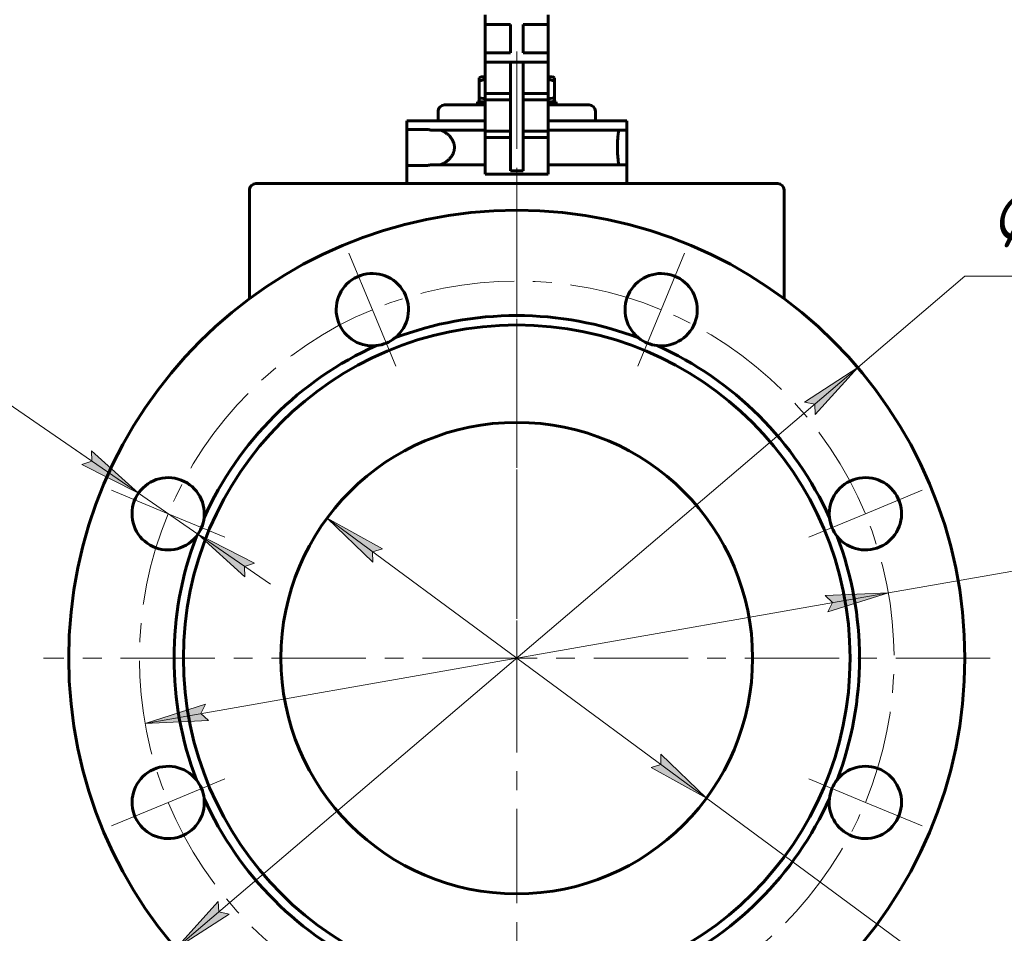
# Model space of a CAD drawing. Header units: millimetres. Extents: x 0 to 594, y 0 to 420.
# Tile 13 of 34: x 285 to 364, y 182 to 255. Entities that reach past the tile are written whole.
import ezdxf

# ---------------------------------------------------------------- set-up
doc = ezdxf.new("R2010")
doc.units = ezdxf.units.MM
for name, pattern in [('K5LT_AXLED', [12, 7.5, -1.5, 1.5, -1.5]), ('K5LT_BASIC', [0]), ('K5LT_THIN', [0])]:
    doc.linetypes.add(name, pattern=pattern)
doc.layers.add('Системный слой', color=7, linetype='Continuous')
doc.layers.add('Системный слой (1)', color=7, linetype='Continuous', true_color=0x6c6c6c)
doc.styles.add('KDIMTEXTSTYLE', font='txt', dxfattribs={"width": 0.96, "oblique": 15, "height": 5})
doc.styles.add('KTEXTSTYLE', font='txt', dxfattribs={"width": 0.96, "height": 5})
doc.dimstyles.new('KDIMSTYLE (0.25)', dxfattribs={"dimtxt": 5, "dimasz": 1, "dimexe": 2, "dimexo": 0, "dimgap": 1, "dimtad": 1, "dimlfac": 4, "dimtxsty": 'KDIMTEXTSTYLE', "dimsah": 1, "dimcen": 0, "dimdle": 1, "dimadec": 0, "dimazin": 0, "dimtfac": 0.667, "dimtmove": 0, "dimatfit": 3, "dimfxl": 1, "dimtvp": 1, "dimtolj": 1, "dimtzin": 0, "dimarcsym": 0})

# ---------------------------------------------------------------- blocks, each defined once
blk = doc.blocks.new('U47')
at = {"layer": 'Системный слой (1)', "color": 143, "linetype": 'K5LT_BASIC', "lineweight": 60, "true_color": 0x33acca}
for p, q in [((303.512, 232.75), (303.512, 241.407)), ((303.512, 150.157), (303.512, 175.563))]:
    blk.add_line(p, q, dxfattribs=at)
blk = doc.blocks.new('U48')
at = {"layer": 'Системный слой (1)', "color": 143, "linetype": 'K5LT_BASIC', "lineweight": 60, "true_color": 0x33acca}
for p, q in [((346.012, 232.75), (346.012, 241.407)), ((346.012, 150.157), (346.012, 175.563))]:
    blk.add_line(p, q, dxfattribs=at)
blk = doc.blocks.new('U49')
at = {"layer": 'Системный слой (1)', "color": 143, "linetype": 'K5LT_BASIC', "lineweight": 60, "true_color": 0x33acca}
for p, q in [((321.762, 248.761), (321.928, 248.708)), ((321.928, 248.708), (322.094, 248.66)), ((322.094, 248.66), (322.262, 248.617))]:
    blk.add_line(p, q, dxfattribs=at)
blk = doc.blocks.new('U50')
at = {"layer": 'Системный слой (1)', "color": 143, "linetype": 'K5LT_BASIC', "lineweight": 60, "true_color": 0x33acca}
for p, q in [((319.012, 248.157), (322.262, 248.157)), ((327.262, 248.157), (330.512, 248.157))]:
    blk.add_line(p, q, dxfattribs=at)
blk = doc.blocks.new('U51')
at = {"layer": 'Системный слой (1)', "color": 143, "linetype": 'K5LT_BASIC', "lineweight": 60, "true_color": 0x33acca}
for p, q in [((327.43, 250.153), (327.262, 250.196)), ((327.596, 250.105), (327.43, 250.153)), ((327.762, 250.052), (327.596, 250.105))]:
    blk.add_line(p, q, dxfattribs=at)
blk = doc.blocks.new('U52')
at = {"layer": 'Системный слой (1)', "color": 143, "linetype": 'K5LT_BASIC', "lineweight": 60, "true_color": 0x33acca}
for p, q in [((321.637, 248.407), (322.262, 248.407)), ((327.262, 248.407), (327.887, 248.407))]:
    blk.add_line(p, q, dxfattribs=at)
blk = doc.blocks.new('U53')
at = {"layer": 'Системный слой (1)', "color": 143, "linetype": 'K5LT_BASIC', "lineweight": 60, "true_color": 0x33acca}
for p, q in [((321.928, 250.105), (321.762, 250.052)), ((322.094, 250.153), (321.928, 250.105)), ((322.262, 250.196), (322.094, 250.153))]:
    blk.add_line(p, q, dxfattribs=at)
blk = doc.blocks.new('U54')
at = {"layer": 'Системный слой (1)', "color": 143, "linetype": 'K5LT_BASIC', "lineweight": 60, "true_color": 0x33acca}
for p, q in [((322.262, 250.407), (321.912, 250.407)), ((327.612, 250.407), (327.262, 250.407))]:
    blk.add_line(p, q, dxfattribs=at)
blk = doc.blocks.new('U55')
at = {"layer": 'Системный слой (1)', "color": 143, "linetype": 'K5LT_BASIC', "lineweight": 60, "true_color": 0x33acca}
for p, q in [((327.262, 248.617), (327.43, 248.66)), ((327.43, 248.66), (327.596, 248.708)), ((327.596, 248.708), (327.762, 248.761))]:
    blk.add_line(p, q, dxfattribs=at)
blk = doc.blocks.new('U89')
at = {"layer": 'Системный слой (1)', "color": 30, "linetype": 'K5LT_AXLED', "lineweight": 18, "true_color": 0xff8000}
for p, q in [((324.762, 241.782), (324.762, 204.157)), ((313.281, 231.873), (311.416, 236.377)), ((336.242, 231.873), (338.108, 236.377)), ((315.147, 227.369), (313.281, 231.873)), ((334.377, 227.369), (336.242, 231.873)), ((297.046, 215.637), (292.542, 217.503)), ((352.478, 215.637), (356.982, 217.503)), ((301.55, 213.772), (297.046, 215.637)), ((347.974, 213.772), (352.478, 215.637)), ((324.762, 204.157), (287.137, 204.157)), ((324.762, 204.157), (324.762, 166.532)), ((362.387, 204.157), (324.762, 204.157)), ((301.55, 194.542), (297.046, 192.676)), ((347.974, 194.542), (352.478, 192.676)), ((297.046, 192.676), (292.542, 190.811)), ((352.478, 192.676), (356.982, 190.811)), ((315.147, 180.944), (313.281, 176.44)), ((334.377, 180.944), (336.242, 176.44)), ((313.281, 176.44), (311.416, 171.936)), ((336.242, 176.44), (338.108, 171.936))]:
    blk.add_line(p, q, dxfattribs=at)
for start, end in [(67.5, 112.5), (112.5, 157.5), (22.5, 67.5), (157.5, 202.5), (337.5, 22.5), (202.5, 247.5), (292.5, 337.5), (247.5, 292.5)]:
    blk.add_arc((324.762, 204.157), 30, start, end, dxfattribs=at)
blk = doc.blocks.new('D8')
at = {"layer": 'Системный слой (1)'}
for points in [[(314.09, 212.852), (309.677, 215.292), (313.309, 211.793), (313.297, 212.62)], [(339.847, 193.021), (336.215, 196.52), (336.227, 195.694), (335.434, 195.461)]]:
    blk.add_hatch(color=7, dxfattribs=at).paths.add_polyline_path(points)
at = {"layer": 'Системный слой (1)', "color": 7, "linetype": 'K5LT_THIN', "lineweight": 18, "true_color": 0xffffff}
for p, q in [((309.677, 215.292), (314.09, 212.852)), ((313.309, 211.793), (309.677, 215.292)), ((309.677, 215.292), (339.847, 193.021)), ((314.09, 212.852), (313.297, 212.62)), ((313.297, 212.62), (313.309, 211.793)), ((336.227, 195.694), (336.215, 196.52)), ((336.215, 196.52), (339.847, 193.021)), ((335.434, 195.461), (336.227, 195.694)), ((339.847, 193.021), (335.434, 195.461)), ((339.847, 193.021), (373.023, 168.532)), ((373.023, 168.532), (393.263, 168.532))]:
    blk.add_line(p, q, dxfattribs=at)
blk.add_wipeout([(375.023, 169.532), (375.023, 176.913), (390.613, 176.913), (390.613, 169.532)]).dxf.layer = 'Системный слой (1)'
at = {"layer": 'Системный слой (1)', "color": 7, "insert": (375.023, 176.119), "char_height": 5, "attachment_point": 1, "style": 'KTEXTSTYLE'}
blk.add_mtext('\\fArial|b0|c204|p34;\\H5.0;\\W1.000;\\Q15;\\fGOST Type AU|b0|i0|c204|p34;\\Q15;\\W0.960;DN150', dxfattribs=at)
blk = doc.blocks.new('KDIMARROW_01')
at = {"layer": 'Системный слой'}
blk.add_hatch(color=0, dxfattribs=at).paths.add_polyline_path([(-5, -0.658), (0, 0), (-5, 0.658), (-4.5, 0)])
at = {"layer": 'Системный слой', "color": 0, "linetype": 'K5LT_THIN', "lineweight": 18}
for p, q in [((-4.5, 0), (-5, 0.658)), ((-5, 0.658), (0, 0)), ((0, 0), (-5, -0.658)), ((-5, -0.658), (-4.5, 0))]:
    blk.add_line(p, q, dxfattribs=at)
at = {"layer": 'Системный слой (1)', "color": 0, "linetype": 'K5LT_THIN', "lineweight": 18}
blk.add_line((151.166, 204.157), (150.916, 204.157), dxfattribs=at)
blk = doc.blocks.new('D9')
at = {"layer": 'Системный слой (1)'}
for points in [[(348.494, 223.525), (351.872, 227.269), (347.64, 224.526), (348.447, 224.35)], [(297.652, 181.044), (301.884, 183.787), (301.077, 183.963), (301.03, 184.789)]]:
    blk.add_hatch(color=7, dxfattribs=at).paths.add_polyline_path(points)
at = {"layer": 'Системный слой (1)', "color": 7, "linetype": 'K5LT_THIN', "lineweight": 18, "true_color": 0xffffff}
for p, q in [((351.872, 227.269), (360.387, 234.529)), ((360.387, 234.529), (378.642, 234.529)), ((297.652, 181.044), (351.872, 227.269)), ((347.64, 224.526), (351.872, 227.269)), ((351.872, 227.269), (348.494, 223.525)), ((348.447, 224.35), (347.64, 224.526)), ((348.494, 223.525), (348.447, 224.35)), ((297.652, 181.044), (301.03, 184.789)), ((301.03, 184.789), (301.077, 183.963)), ((301.884, 183.787), (297.652, 181.044)), ((301.077, 183.963), (301.884, 183.787))]:
    blk.add_line(p, q, dxfattribs=at)
blk.add_wipeout([(362.387, 235.529), (362.387, 242.911), (376.072, 242.911), (376.072, 235.529)]).dxf.layer = 'Системный слой (1)'
at = {"layer": 'Системный слой (1)', "color": 7, "char_height": 5, "attachment_point": 1, "style": 'KTEXTSTYLE'}
for s, insert in [('\\fArial|b0|c204|p34;\\H5.0;\\W1.000;\\Q15;\\fGOST Type AU|b0|i0|c204|p34;\\Q15;\\W0.960;⌀', (362.387, 242.117)), ('\\fArial|b0|c204|p34;\\H5.0;\\W1.000;\\Q15;\\fGOST Type AU|b0|i0|c204|p34;\\Q15;\\W0.960;285', (365.694, 242.117))]:
    blk.add_mtext(s, dxfattribs=dict(at, insert=insert))
blk = doc.blocks.new('D10')
at = {"layer": 'Системный слой (1)'}
for points in [[(349.499, 207.834), (354.309, 209.348), (349.271, 209.131), (349.877, 208.569)], [(300.253, 199.182), (299.647, 199.744), (300.025, 200.479), (295.215, 198.965)]]:
    blk.add_hatch(color=7, dxfattribs=at).paths.add_polyline_path(points)
at = {"layer": 'Системный слой (1)', "color": 7, "linetype": 'K5LT_THIN', "lineweight": 18, "true_color": 0xffffff}
for p, q in [((354.309, 209.348), (365.736, 211.355)), ((365.736, 211.355), (384.256, 211.355)), ((295.215, 198.965), (354.309, 209.348)), ((349.271, 209.131), (354.309, 209.348)), ((349.877, 208.569), (349.271, 209.131)), ((354.309, 209.348), (349.499, 207.834)), ((349.499, 207.834), (349.877, 208.569)), ((295.215, 198.965), (300.025, 200.479)), ((300.025, 200.479), (299.647, 199.744)), ((299.647, 199.744), (300.253, 199.182)), ((300.253, 199.182), (295.215, 198.965))]:
    blk.add_line(p, q, dxfattribs=at)
blk.add_wipeout([(367.736, 212.355), (367.736, 219.737), (381.675, 219.737), (381.675, 212.355)]).dxf.layer = 'Системный слой (1)'
at = {"layer": 'Системный слой (1)', "color": 7, "char_height": 5, "attachment_point": 1, "style": 'KTEXTSTYLE'}
for s, insert in [('\\fArial|b0|c204|p34;\\H5.0;\\W1.000;\\Q15;\\fGOST Type AU|b0|i0|c204|p34;\\Q15;\\W0.960;⌀', (367.736, 218.943)), ('\\fArial|b0|c204|p34;\\H5.0;\\W1.000;\\Q15;\\fGOST Type AU|b0|i0|c204|p34;\\Q15;\\W0.960;240', (371.043, 218.943))]:
    blk.add_mtext(s, dxfattribs=dict(at, insert=insert))
blk = doc.blocks.new('D11')
at = {"layer": 'Системный слой (1)'}
for points in [[(294.68, 217.27), (290.938, 220.652), (290.976, 219.827), (290.191, 219.569)], [(303.901, 211.705), (299.412, 214.004), (303.153, 210.622), (303.115, 211.448)]]:
    blk.add_hatch(color=7, dxfattribs=at).paths.add_polyline_path(points)
at = {"layer": 'Системный слой (1)', "color": 7, "linetype": 'K5LT_THIN', "lineweight": 18, "true_color": 0xffffff}
for p, q in [((294.68, 217.27), (284.326, 224.417)), ((294.68, 217.27), (288.919, 221.247)), ((294.68, 217.27), (290.938, 220.652)), ((290.938, 220.652), (290.976, 219.827)), ((290.976, 219.827), (290.191, 219.569)), ((290.191, 219.569), (294.68, 217.27)), ((299.412, 214.004), (294.68, 217.27)), ((299.412, 214.004), (303.153, 210.622)), ((303.901, 211.705), (299.412, 214.004)), ((299.412, 214.004), (305.173, 210.028)), ((303.115, 211.448), (303.901, 211.705)), ((303.153, 210.622), (303.115, 211.448))]:
    blk.add_line(p, q, dxfattribs=at)
blk.add_arc((297.046, 215.637), 2.875, 315, 3.74314, dxfattribs=at)
blk.add_arc((297.046, 215.637), 2.875, 315, 3.74314, dxfattribs=at)
blk.add_wipeout([(266.318, 216.035), (266.318, 232.799), (281.685, 232.799), (281.685, 216.035)]).dxf.layer = 'Системный слой (1)'
blk.add_line((284.326, 224.417), (264.318, 224.417), dxfattribs=at)
at = {"layer": 'Системный слой (1)', "color": 7, "char_height": 5, "attachment_point": 1, "style": 'KTEXTSTYLE'}
for s, insert in [('\\fArial|b0|c204|p34;\\H5.0;\\W1.000;\\Q15;\\fGOST Type AU|b0|i0|c204|p34;\\Q15;\\W0.960;⌀', (266.318, 232.004)), ('\\fArial|b0|c204|p34;\\H5.0;\\W1.000;\\Q15;\\fGOST Type AU|b0|i0|c204|p34;\\Q15;\\W0.960;23', (269.626, 232.004)), ('\\fArial|b0|c204|p34;\\H5.0;\\W1.000;\\Q15;\\fGOST Type AU|b0|i0|c204|p34;\\Q15;\\W0.960;8 отв.', (266.318, 222.622))]:
    blk.add_mtext(s, dxfattribs=dict(at, insert=insert))

msp = doc.modelspace()

# ---------------------------------------------------------------- linework, layer by layer
at = {"layer": 'Системный слой (1)', "color": 143, "linetype": 'K5LT_BASIC', "lineweight": 60, "true_color": 0x33acca}
for p, q in [((322.262, 254.5668), (322.262, 255.3168)), ((327.262, 254.5668), (327.262, 255.3168)), ((322.262, 252.3168), (322.262, 254.5668)), ((322.762, 254.5668), (322.262, 254.5668)), ((322.762, 254.5668), (324.262, 254.5668)), ((324.262, 252.3168), (324.262, 254.5668)), ((325.262, 252.3168), (325.262, 254.5668)), ((325.262, 254.5668), (326.762, 254.5668)), ((327.262, 254.5668), (326.762, 254.5668)), ((327.262, 252.3168), (327.262, 254.5668)), ((322.262, 251.5668), (322.262, 252.3168)), ((322.262, 252.3168), (322.762, 252.3168)), ((322.762, 252.3168), (324.262, 252.3168)), ((325.262, 252.3168), (326.762, 252.3168)), ((326.762, 252.3168), (327.262, 252.3168)), ((327.262, 251.5668), (327.262, 252.3168)), ((322.262, 249.0668), (322.262, 251.5668)), ((322.762, 251.5668), (322.262, 251.5668)), ((322.762, 251.5668), (324.262, 251.5668)), ((324.262, 251.5668), (325.262, 251.5668)), ((324.262, 248.5668), (324.262, 251.5668)), ((325.262, 251.5668), (326.762, 251.5668)), ((325.262, 251.5668), (325.262, 248.5668)), ((327.262, 251.5668), (326.762, 251.5668)), ((327.262, 249.0668), (327.262, 251.5668)), ((321.762, 250.32), (321.912, 250.4066)), ((321.762, 250.052), (321.762, 250.32)), ((321.762, 248.7611), (321.762, 250.052)), ((327.762, 250.32), (327.612, 250.4066)), ((327.762, 250.32), (327.762, 250.052)), ((327.762, 248.7611), (327.762, 250.052)), ((322.262, 248.5668), (322.262, 249.0668)), ((322.262, 249.0668), (322.762, 249.0668)), ((322.762, 249.0668), (324.262, 249.0668)), ((325.262, 249.0668), (326.762, 249.0668)), ((326.762, 249.0668), (327.262, 249.0668)), ((327.262, 248.5668), (327.262, 249.0668)), ((321.637, 248.1566), (321.637, 248.4066)), ((321.762, 248.4932), (321.762, 248.7611)), ((321.912, 248.4066), (321.762, 248.4932)), ((322.262, 246.0668), (322.262, 248.5668)), ((322.762, 248.5668), (322.262, 248.5668)), ((322.762, 248.5668), (324.262, 248.5668)), ((324.262, 245.5668), (324.262, 248.5668)), ((325.262, 248.5668), (326.762, 248.5668)), ((325.262, 248.5668), (325.262, 245.5668)), ((327.262, 248.5668), (326.762, 248.5668)), ((327.262, 246.0668), (327.262, 248.5668)), ((327.612, 248.4066), (327.762, 248.4932)), ((327.762, 248.7611), (327.762, 248.4932)), ((327.887, 248.1566), (327.887, 248.4066)), ((318.512, 247.6566), (318.512, 246.9066)), ((331.012, 247.6566), (331.012, 246.9066)), ((316.012, 246.2191), (316.012, 246.9066)), ((316.012, 246.9066), (322.262, 246.9066)), ((327.262, 246.9066), (333.512, 246.9066)), ((333.512, 246.2191), (333.512, 246.9066)), ((316.012, 246.2191), (316.012, 243.3441)), ((316.012, 246.2191), (317.5813, 246.2191)), ((317.8922, 246.1566), (322.262, 246.1566)), ((322.262, 245.5668), (322.262, 246.0668)), ((322.262, 246.0668), (324.262, 246.0668)), ((325.262, 246.0668), (327.262, 246.0668)), ((327.262, 246.1566), (333.5019, 246.1566)), ((327.262, 245.5668), (327.262, 246.0668)), ((333.512, 246.2191), (333.512, 243.3441)), ((322.262, 242.6566), (322.262, 245.5668)), ((322.262, 245.5668), (324.262, 245.5668)), ((324.262, 242.9066), (324.262, 245.5668)), ((325.262, 245.5668), (327.262, 245.5668)), ((325.262, 245.5668), (325.262, 242.9066)), ((327.262, 242.6566), (327.262, 245.5668)), ((316.012, 243.3441), (317.5813, 243.3441)), ((316.012, 241.9066), (316.012, 243.3441)), ((317.8922, 243.4066), (322.262, 243.4066)), ((324.262, 242.9066), (325.262, 242.9066)), ((327.262, 243.4066), (333.5019, 243.4066)), ((333.512, 241.9066), (333.512, 243.3441)), ((304.012, 241.9066), (345.512, 241.9066)), ((322.262, 242.6566), (327.262, 242.6566))]:
    msp.add_line(p, q, dxfattribs=at)
at = {"layer": 'Системный слой (1)', "color": 30, "linetype": 'K5LT_AXLED', "lineweight": 18, "true_color": 0xff8000}
for p, q in [((324.762, 248.052), (324.762, 252.4066)), ((324.762, 136.6566), (324.762, 250.7611))]:
    msp.add_line(p, q, dxfattribs=at)
at = {"layer": 'Системный слой (1)', "color": 143, "linetype": 'K5LT_BASIC', "lineweight": 60, "true_color": 0x33acca}
for radius in [35.625, 26.5, 18.75]:
    msp.add_circle((324.762, 204.1566), radius, dxfattribs=at)
for centre, radius, start, end in [((319.012, 247.6566), 0.5, 90, 180), ((330.512, 247.6566), 0.5, 0, 90), ((342.7214, 244.7061), 9.3329, 170.670352, 171.058979), ((342.7218, 244.8572), 9.3333, 188.941031, 189.329639), ((304.012, 241.4066), 0.5, 90, 180), ((345.512, 241.4066), 0.5, 0, 90), ((313.2815, 231.873), 2.875, 308.637422, 270), ((336.2425, 231.873), 2.875, 263.637422, 225), ((324.762, 204.1566), 27.25, 90, 110.819608), ((324.762, 204.1566), 27.25, 69.180392, 90), ((313.2815, 231.873), 2.875, 276.362578, 308.637422), ((336.2425, 231.873), 2.875, 225, 231.362578), ((336.2425, 231.873), 2.875, 231.362578, 263.637422), ((324.762, 204.1566), 27.25, 114.180392, 155.819608), ((313.2815, 231.873), 2.875, 270, 276.362578), ((324.762, 204.1566), 27.25, 24.180392, 65.819608), ((297.0456, 215.6371), 2.875, 353.637422, 315), ((352.4784, 215.6371), 2.875, 218.637422, 180), ((297.0456, 215.6371), 2.875, 321.362578, 353.637422), ((352.4784, 215.6371), 2.875, 180, 186.362578), ((352.4784, 215.6371), 2.875, 186.362578, 218.637422), ((324.762, 204.1566), 27.25, 159.180392, 200.819608), ((297.0456, 215.6371), 2.875, 315, 321.362578), ((324.762, 204.1566), 27.25, 339.180392, 20.819608), ((297.0456, 192.6761), 2.875, 38.637422, 0), ((352.4784, 192.6761), 2.875, 173.637422, 135), ((297.0456, 192.6761), 2.875, 6.362578, 38.637422), ((352.4784, 192.6761), 2.875, 141.362578, 173.637422), ((352.4784, 192.6761), 2.875, 135, 141.362578), ((297.0456, 192.6761), 2.875, 0, 6.362578), ((324.762, 204.1566), 27.25, 204.180392, 245.819608), ((324.762, 204.1566), 27.25, 294.180392, 335.819608)]:
    msp.add_arc(centre, radius, start, end, dxfattribs=at)
for points, knots in [([(317.5813, 246.2191), (317.5986, 246.2191), (317.6251, 246.2181), (317.6789, 246.2132), (317.7462, 246.2023), (317.8239, 246.1814), (317.8738, 246.1637), (317.8922, 246.1566)], [0, 0, 0, 0, 1.384105, 2.0918348, 4.2164999, 6.6043704, 8, 8, 8, 8]), ([(318.7083, 246.1566), (318.7707, 246.1354), (318.8785, 246.09), (319.0007, 246.0217), (319.0869, 245.9667), (319.1664, 245.9112), (319.2538, 245.8415), (319.3232, 245.7785), (319.3857, 245.7176), (319.4512, 245.6475), (319.5186, 245.5645), (319.5877, 245.4683), (319.6433, 245.3776), (319.6942, 245.2754), (319.7336, 245.1819), (319.765, 245.0838), (319.7867, 244.987), (319.7994, 244.9019), (319.8051, 244.8205), (319.8048, 244.7442), (319.8002, 244.6727), (319.7905, 244.5985), (319.7748, 244.5206), (319.7576, 244.4577), (319.7402, 244.4041), (319.7135, 244.331), (319.6711, 244.2377), (319.6172, 244.1427), (319.5613, 244.0568), (319.4975, 243.971), (319.4162, 243.8767), (319.3268, 243.7866), (319.2324, 243.7038), (319.1279, 243.6235), (319.0112, 243.5465), (318.8677, 243.4684), (318.7657, 243.4261), (318.7083, 243.4066)], [0, 0, 0, 0, 2.5235509, 4.3114824, 4.8810575, 5.993871, 7.5449554, 8.4973982, 8.9502844, 10.2518709, 11.4177002, 12.1223981, 13.6995671, 14.4320943, 15.294388, 16.4717524, 17.195735, 17.9216328, 18.731491, 19.3311395, 19.9139638, 20.6043133, 21.2965706, 22.0136159, 22.3416529, 22.8126232, 24.120846, 25.1568454, 25.8888347, 27.0577575, 28.280625, 29.6211148, 30.9677639, 32.2617926, 33.9243902, 35.6890172, 38, 38, 38, 38]), ([(332.8762, 246.1566), (332.8726, 246.1353), (332.8646, 246.0874), (332.8497, 245.9921), (332.8343, 245.8852), (332.8203, 245.7767), (332.8068, 245.6615), (332.793, 245.5278), (332.7786, 245.355), (332.7669, 245.1587), (332.7595, 244.9482), (332.7581, 244.7419), (332.7614, 244.5595), (332.768, 244.3838), (332.7782, 244.215), (332.793, 244.0344), (332.8094, 243.8757), (332.828, 243.7244), (332.8449, 243.603), (332.8607, 243.5001), (332.8704, 243.4407), (332.8751, 243.4128), (332.8762, 243.4066)], [0, 0, 0, 0, 1.3716799, 2.4728465, 3.6740943, 4.7552673, 5.4279634, 6.537079, 7.8289799, 9.0864371, 10.4426826, 11.8477487, 12.9510285, 13.8796198, 15.220867, 16.309834, 17.693115, 18.8606991, 20.2084577, 21.322358, 22.6006259, 23, 23, 23, 23]), ([(317.5813, 243.3441), (317.6164, 243.3441), (317.6716, 243.3482), (317.7752, 243.367), (317.8437, 243.3878), (317.8922, 243.4066)], [0, 0, 0, 0, 2.0981088, 3.2484736, 6, 6, 6, 6])]:
    msp.add_open_spline(points, degree=3, knots=knots, dxfattribs=at)

# ---------------------------------------------------------------- block references
at = {"layer": 'Системный слой (1)'}
for name in ['U53', 'U54', 'U51', 'U52', 'U49', 'U55', 'U50', 'U89', 'U47', 'U48']:
    msp.add_blockref(name, (0, 0), dxfattribs=at)

# ---------------------------------------------------------------- next in the draw order: dimensions: what is measured, and where the dimension line sits
at = {"layer": 'Системный слой (1)', "color": 7}
dim = msp.add_diameter_dim_2p(p1=(264.4211, 248.6985), p2=(385.1029, 159.6147), dimstyle='KDIMSTYLE (0.25)', override={"dimtih": 1, "dimtoh": 1, "dimpost": '\\fGOST Type AU|b0|c204|p34;\\H5.0;\\W0.960;\\Q15;<>', "dimblk1": 'KDIMARROW_01', "dimblk2": 'KDIMARROW_01', "dimclrt": 7, "dimtol": 1, "dimtp": 0, "dimtm": 0, "dimtdec": 5, "dimtmove": 1, "dimatfit": 2, "dimtolj": 1}, dxfattribs=at)
dim.commit()
dim.dimension.update_dxf_attribs({"geometry": 'D8', "text_midpoint": (375.0232, 168.5316), "dimtype": 163})

# ---------------------------------------------------------------- next in the draw order: dimensions: what is measured, and where the dimension line sits
dim = msp.add_diameter_dim_2p(p1=(216.3229, 111.7055), p2=(433.2011, 296.6077), dimstyle='KDIMSTYLE (0.25)', override={"dimtih": 1, "dimtoh": 1, "dimpost": '\\fGOST Type AU|b0|c204|p34;\\H5.0;\\W0.960;\\Q15;<>', "dimblk1": 'KDIMARROW_01', "dimblk2": 'KDIMARROW_01', "dimclrt": 7, "dimtol": 1, "dimtp": 0, "dimtm": 0, "dimtdec": 5, "dimtmove": 1, "dimatfit": 2, "dimtolj": 1}, dxfattribs=at)
dim.commit()
dim.dimension.update_dxf_attribs({"geometry": 'D9', "text_midpoint": (362.387, 234.5291), "dimtype": 163})

# ---------------------------------------------------------------- next in the draw order: dimensions: what is measured, and where the dimension line sits
dim = msp.add_diameter_dim_2p(p1=(206.5722, 183.392), p2=(442.9518, 224.9212), dimstyle='KDIMSTYLE (0.25)', override={"dimtih": 1, "dimtoh": 1, "dimpost": '\\fGOST Type AU|b0|c204|p34;\\H5.0;\\W0.960;\\Q15;<>', "dimblk1": 'KDIMARROW_01', "dimblk2": 'KDIMARROW_01', "dimclrt": 7, "dimtol": 1, "dimtp": 0, "dimtm": 0, "dimtdec": 5, "dimtmove": 1, "dimatfit": 2, "dimtolj": 1}, dxfattribs=at)
dim.commit()
dim.dimension.update_dxf_attribs({"geometry": 'D10', "text_midpoint": (367.7356, 211.3552), "dimtype": 163})

# ---------------------------------------------------------------- next in the draw order: dimensions: what is measured, and where the dimension line sits
dim = msp.add_diameter_dim_2p(p1=(306.51, 209.1044), p2=(287.5812, 222.1698), dimstyle='KDIMSTYLE (0.25)', override={"dimtih": 1, "dimtoh": 1, "dimpost": '\\fGOST Type AU|b0|c204|p34;\\H5.0;\\W0.960;\\Q15;<>\\X\\fGOST Type AU|b0|c204|p34;\\H5.0;\\W0.960;\\Q15;\\fGOST Type AU|b0|i0|c204|p34;\\Q15;8 отв.', "dimblk1": 'KDIMARROW_01', "dimblk2": 'KDIMARROW_01', "dimclrt": 7, "dimtol": 1, "dimtp": 0, "dimtm": 0, "dimtdec": 5, "dimtmove": 1, "dimatfit": 2, "dimtolj": 1}, dxfattribs=at)
dim.commit()
dim.dimension.update_dxf_attribs({"geometry": 'D11', "text_midpoint": (282.3257, 224.4168)})

doc.saveas('drawing.dxf')
